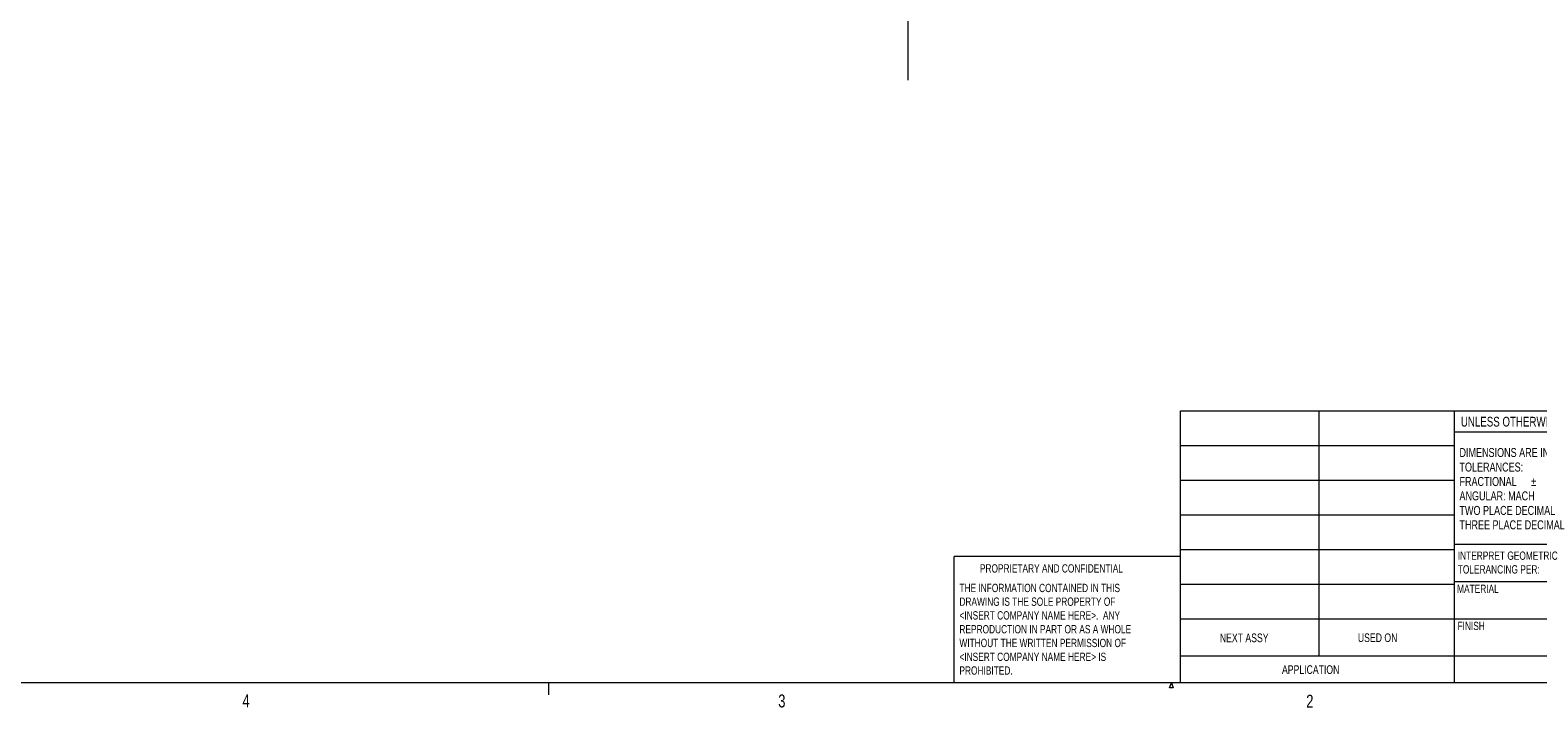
# Model space of a CAD drawing. Header units: inches. Extents: x 0.3 to 33.9, y 0.2 to 21.6.
# Tile 9 of 18: x 17.4 to 28.3, y 0.2 to 5.1. Entities that reach past the tile are written whole.
import ezdxf

# ---------------------------------------------------------------- set-up
doc = ezdxf.new("R2010")
doc.units = ezdxf.units.IN
doc.header["$MEASUREMENT"] = 0
doc.layers.add('SLD-0', color=7, linetype='Continuous', lineweight=15)
doc.styles.add('SLDTEXTSTYLE0', font='TXT', dxfattribs={"width": 0.75})

# ---------------------------------------------------------------- blocks, each defined once
blk = doc.blocks.new('SW_NOTE_0')
at = {"color": 0, "linetype": 'Continuous', "lineweight": 0, "char_height": 0.06, "attachment_point": 1, "style": 'SLDTEXTSTYLE0'}
for s, insert in [('INTERPRET GEOMETRIC', (0, 0.077)), ('TOLERANCING PER:', (0, -0.022))]:
    blk.add_mtext(s, dxfattribs=dict(at, insert=insert))
blk = doc.blocks.new('SW_NOTE_1')
at = {"color": 0, "linetype": 'Continuous', "lineweight": 0, "char_height": 0.065, "attachment_point": 1, "style": 'SLDTEXTSTYLE0'}
for s, insert in [('DIMENSIONS ARE IN INCHES', (0, 0.084)), ('TOLERANCES:', (0, -0.021)), ('FRACTIONAL', (0, -0.125)), ('%%p', (0.518, -0.125)), ('ANGULAR: MACH', (0, -0.229)), ('%%p', (0.723, -0.229)), ('BEND', (0.907, -0.229)), ('%%p', (1.148, -0.229)), ('TWO PLACE DECIMAL', (0, -0.334)), ('%%p', (0.974, -0.438)), ('%%p', (0.979, -0.334)), ('THREE PLACE DECIMAL', (0, -0.438))]:
    blk.add_mtext(s, dxfattribs=dict(at, insert=insert))
blk = doc.blocks.new('SW_NOTE_2')
at = {"color": 0, "linetype": 'Continuous', "lineweight": 0, "char_height": 0.06, "attachment_point": 1, "style": 'SLDTEXTSTYLE0'}
for s, insert in [('THE INFORMATION CONTAINED IN THIS', (0, 0.077)), ('DRAWING IS THE SOLE PROPERTY OF', (0, -0.022)), ('<INSERT COMPANY NAME HERE>.  ANY', (0, -0.121)), ('WITHOUT THE WRITTEN PERMISSION OF', (0, -0.32)), ('REPRODUCTION IN PART OR AS A WHOLE', (0, -0.221)), ('<INSERT COMPANY NAME HERE> IS', (0, -0.42)), ('PROHIBITED.', (0, -0.519))]:
    blk.add_mtext(s, dxfattribs=dict(at, insert=insert))
blk = doc.blocks.new('SW_CENTERMARKSYMBOL_1')
at = {"layer": 'SLD-0', "color": 0}
for p, q in [((0, 1), (0, 2.635)), ((0, 0), (0, 0.5)), ((-1, 0), (-2.635, 0)), ((0, 0), (-0.5, 0)), ((0, 0), (0, -0.5)), ((0, 0), (0.5, 0)), ((1, 0), (2.635, 0)), ((0, -1), (0, -2.635))]:
    blk.add_line(p, q, dxfattribs=at)

msp = doc.modelspace()

# ---------------------------------------------------------------- linework, layer by layer
at = {"color": 7, "linetype": 'Continuous', "lineweight": 0}
for p, q in [((25.714, 2.375), (33.523, 2.375)), ((25.714, 0.411), (25.714, 2.375)), ((26.712, 2.375), (26.712, 0.607)), ((27.691, 0.411), (27.691, 2.375)), ((29.073, 2.221), (27.691, 2.221)), ((25.714, 2.125), (27.691, 2.125)), ((25.714, 1.875), (27.691, 1.875)), ((25.714, 1.625), (27.691, 1.625)), ((24.077, 0.411), (24.077, 1.325)), ((25.714, 1.325), (24.077, 1.325)), ((25.714, 1.375), (27.691, 1.375)), ((27.691, 1.414), (29.073, 1.414)), ((25.714, 1.125), (27.691, 1.125)), ((27.691, 1.144), (29.073, 1.144)), ((25.714, 0.875), (27.691, 0.875)), ((27.691, 0.874), (29.073, 0.874)), ((25.714, 0.607), (29.073, 0.607)), ((33.523, 0.411), (0.523, 0.411)), ((21.148, 0.411), (21.148, 0.326)), ((25.634, 0.376), (25.648, 0.411)), ((25.66, 0.376), (25.634, 0.376)), ((25.648, 0.411), (25.66, 0.376))]:
    msp.add_line(p, q, dxfattribs=at)

# ---------------------------------------------------------------- block references
for name, p in [('SW_NOTE_1', (27.728, 2.023)), ('SW_NOTE_0', (27.716, 1.283)), ('SW_NOTE_2', (24.116, 1.05))]:
    msp.add_blockref(name, p, dxfattribs=at)
at = {"layer": 'SLD-0'}
msp.add_blockref('SW_CENTERMARKSYMBOL_1', (23.743, 7.398), dxfattribs=at)

# ---------------------------------------------------------------- texts
at = {"color": 7, "linetype": 'Continuous', "lineweight": 0, "attachment_point": 1, "style": 'SLDTEXTSTYLE0'}
for s, insert, char_height in [('UNLESS OTHERWISE SPECIFIED:', (27.738, 2.332), 0.07), ('PROPRIETARY AND CONFIDENTIAL', (24.264, 1.268), 0.06), ('MATERIAL', (27.711, 1.121), 0.06), ('NEXT ASSY', (25.997, 0.768), 0.0625), ('USED ON', (26.994, 0.769), 0.0625), ('FINISH', (27.714, 0.853), 0.06), ('APPLICATION', (26.446, 0.539), 0.0625), ('4', (18.937, 0.33), 0.0938), ('3', (22.807, 0.328), 0.0938), ('2', (26.621, 0.326), 0.0938)]:
    msp.add_mtext(s, dxfattribs=dict(at, insert=insert, char_height=char_height))

doc.saveas('drawing.dxf')
